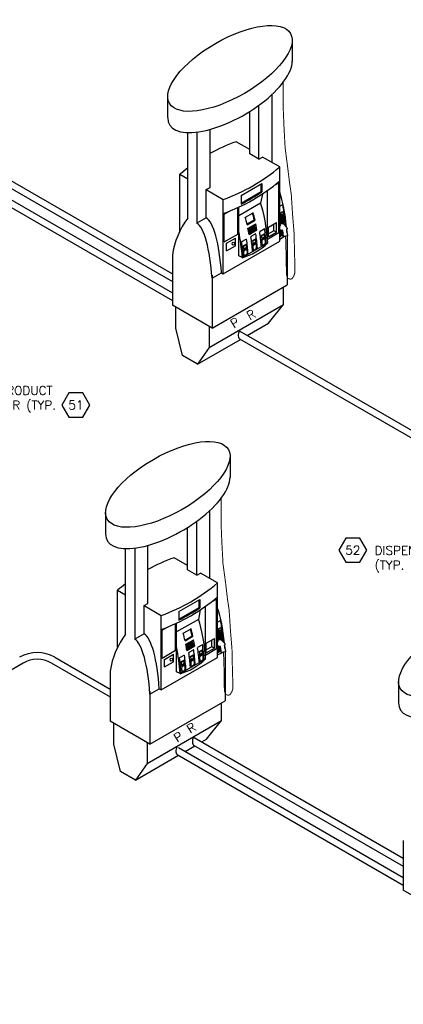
# Model space of a CAD drawing. Extents: x -19547 to -11561, y 2096 to 5601.
# Tile 166 of 168: x -12689 to -12296, y 3171 to 4180. Entities that reach past the tile are written whole.
import ezdxf
from ezdxf.enums import TextEntityAlignment as Align

# ---------------------------------------------------------------- set-up
doc = ezdxf.new("R2010")
doc.units = 0
doc.header["$MEASUREMENT"] = 0
doc.header["$PDSIZE"] = 1
doc.layers.get('0').update_dxf_attribs({"linetype": 'CONTINUOUS'})
for name, color, linetype in [('DISPENSER', 3, 'CONTINUOUS'), ('PIPING-PRODUCT-PREMIUM', 5, 'CONTINUOUS'), ('PIPING-PRODUCT-REGULAR', 4, 'CONTINUOUS'), ('TEXT', 3, 'CONTINUOUS')]:
    doc.layers.add(name, color=color, linetype=linetype)
doc.styles.add('SIMPLEX', font='simplex')

# ---------------------------------------------------------------- blocks, each defined once
blk = doc.blocks.new('HEX')
at = {"color": 3}
blk.add_lwpolyline([(-0.0577, 0.1), (-0.1155, 0), (-0.0577, -0.1), (0.0577, -0.1), (0.1155, 0), (0.0577, 0.1)], close=True, dxfattribs=at)
at = {"color": 3, "style": 'SIMPLEX'}
blk.add_attdef('D#', text='', height=0.08, dxfattribs=at).set_placement((0, 0), align=Align.MIDDLE)

msp = doc.modelspace()

# ---------------------------------------------------------------- linework, layer by layer
at = {"layer": 'DISPENSER'}
for p, q in [((-12410.2, 4158.8), (-12410.2, 4136.7)), ((-12537.7, 4101.1), (-12537.7, 4079.4)), ((-12430.8, 4033.5), (-12430.8, 4103.1)), ((-12453.6, 4042.2), (-12453.6, 4085.8)), ((-12444.2, 4036.8), (-12444.2, 4092.1)), ((-12494.3, 4007.9), (-12494.3, 4067.3)), ((-12517.1, 3976.5), (-12517.1, 4064.1)), ((-12507.7, 4064.6), (-12507.7, 3971.1)), ((-12453.6, 4046.7), (-12467.4, 4054.7)), ((-12444.2, 4036.8), (-12453.6, 4042.2)), ((-12444.2, 4036.8), (-12440.4, 4039)), ((-12422.9, 4028.9), (-12440.4, 4039)), ((-12422.9, 3952.7), (-12422.9, 4028.9)), ((-12525.3, 4021.3), (-12517.1, 4016.5)), ((-12525.3, 3963.1), (-12525.3, 4021.3)), ((-12498.2, 4005.6), (-12494.3, 4007.9)), ((-12498.2, 3976.6), (-12498.2, 4005.6)), ((-12498.2, 4005.6), (-12480.7, 3995.5)), ((-12480.7, 3919.3), (-12480.7, 3995.5)), ((-12440.7, 4001.1), (-12442.5, 3991.6)), ((-12435.4, 3954.9), (-12435.4, 4004.7)), ((-12442.5, 3991.6), (-12464.9, 3978.6)), ((-12464.9, 3937.9), (-12464.9, 3987.6)), ((-12498.2, 3976.6), (-12507.7, 3971.1)), ((-12451.3, 3953.2), (-12447.2, 3955.5)), ((-12442.3, 3958.4), (-12438.2, 3960.7)), ((-12441.9, 3954.6), (-12437.8, 3956.9)), ((-12415.3, 3958.2), (-12415.3, 3908.1)), ((-12480.7, 3919.3), (-12422.9, 3952.7)), ((-12461.3, 3935.9), (-12435.1, 3951)), ((-12460.8, 3947.7), (-12456.7, 3950)), ((-12460.4, 3943.9), (-12456.3, 3946.2)), ((-12450.9, 3949.4), (-12446.8, 3951.7)), ((-12532.8, 3938.4), (-12532.8, 3887.1)), ((-12461.3, 3935.9), (-12464.9, 3937.9)), ((-12492.2, 3914.9), (-12482.7, 3920.4)), ((-12492.2, 3918), (-12492.2, 3863.7)), ((-12482.7, 3920.4), (-12480.7, 3919.3)), ((-12492.2, 3863.7), (-12415.3, 3908.1)), ((-12492.2, 3863.7), (-12532.8, 3887.1)), ((-12473.8, 3732.6), (-12473.8, 3710.5)), ((-12601.3, 3674.9), (-12601.3, 3653.1)), ((-12494.4, 3607.3), (-12494.4, 3676.9)), ((-12507.8, 3610.6), (-12507.8, 3665.9)), ((-12517.2, 3616), (-12517.2, 3659.6)), ((-12580.7, 3550.3), (-12580.7, 3637.8)), ((-12571.3, 3638.4), (-12571.3, 3544.9)), ((-12557.9, 3581.7), (-12557.9, 3641.1)), ((-12517.2, 3620.4), (-12531, 3628.4)), ((-12507.8, 3610.6), (-12517.2, 3616)), ((-12507.8, 3610.6), (-12504, 3612.8)), ((-12486.5, 3602.7), (-12504, 3612.8)), ((-12486.5, 3526.4), (-12486.5, 3602.7)), ((-12588.9, 3595.1), (-12580.7, 3590.3)), ((-12588.9, 3536.8), (-12588.9, 3595.1)), ((-12561.8, 3579.4), (-12557.9, 3581.7)), ((-12561.8, 3550.4), (-12561.8, 3579.4)), ((-12561.8, 3579.4), (-12544.3, 3569.3)), ((-12504.3, 3574.9), (-12506.1, 3565.3)), ((-12499, 3528.7), (-12499, 3578.5)), ((-12544.3, 3493.1), (-12544.3, 3569.3)), ((-12506.1, 3565.3), (-12528.5, 3552.4)), ((-12528.5, 3511.7), (-12528.5, 3561.4)), ((-12561.8, 3550.4), (-12571.3, 3544.9)), ((-12505.9, 3532.1), (-12501.8, 3534.5)), ((-12478.9, 3531.9), (-12478.9, 3481.8)), ((-12544.3, 3493.1), (-12486.5, 3526.4)), ((-12524.9, 3509.7), (-12498.7, 3524.8)), ((-12524.4, 3521.5), (-12520.3, 3523.8)), ((-12514.9, 3526.9), (-12510.8, 3529.3)), ((-12514.5, 3523.2), (-12510.4, 3525.5)), ((-12505.5, 3528.4), (-12501.4, 3530.7)), ((-12596.4, 3512.1), (-12596.4, 3460.9)), ((-12524.9, 3509.7), (-12528.5, 3511.7)), ((-12524, 3517.7), (-12519.9, 3520)), ((-12301.3, 3501.7), (-12301.3, 3479.9)), ((-12555.8, 3488.7), (-12546.3, 3494.2)), ((-12555.8, 3491.8), (-12555.8, 3437.4)), ((-12546.3, 3494.2), (-12544.3, 3493.1)), ((-12555.8, 3437.4), (-12478.9, 3481.8)), ((-12555.8, 3437.4), (-12596.4, 3460.9)), ((-12296.4, 3338.9), (-12296.4, 3287.7)), ((-12255.8, 3264.2), (-12296.4, 3287.7))]:
    msp.add_line(p, q, dxfattribs=at)
at = {"layer": 'DISPENSER', "color": 2}
for p, q in [((-12462.5, 3999.4), (-12441.1, 4011.8)), ((-12441.1, 4011.8), (-12441.1, 4003.3)), ((-12427.6, 4010.6), (-12423.9, 4012.8)), ((-12423.9, 3961.6), (-12423.9, 4012.8)), ((-12462.5, 3999.4), (-12462.5, 3990.8)), ((-12465.9, 3960), (-12465.9, 3987.2)), ((-12422.9, 3988.8), (-12420.5, 3990.1)), ((-12479.7, 3980.5), (-12474.9, 3983.3)), ((-12479.7, 3952), (-12479.7, 3980.5)), ((-12458.1, 3977.3), (-12450.1, 3981.9)), ((-12422.9, 3981.3), (-12419.6, 3983.2)), ((-12456.2, 3969.6), (-12448.2, 3974.2)), ((-12443.1, 3963), (-12438.7, 3965.5)), ((-12434.5, 3967.2), (-12426.1, 3972)), ((-12434.5, 3957.1), (-12434.5, 3967.2)), ((-12426.1, 3961.9), (-12426.1, 3972)), ((-12479.7, 3952), (-12465.9, 3960)), ((-12477.3, 3950.6), (-12468.2, 3955.8)), ((-12468.2, 3948.1), (-12468.2, 3955.8)), ((-12454.3, 3959.7), (-12446.3, 3964.3)), ((-12452.1, 3957.8), (-12447.7, 3960.3)), ((-12435.4, 3954.9), (-12423.9, 3961.6)), ((-12434.5, 3957.1), (-12426.1, 3961.9)), ((-12422.9, 3957.3), (-12421.7, 3958)), ((-12422.9, 3955), (-12418.1, 3957.8)), ((-12477.3, 3942.8), (-12477.3, 3950.6)), ((-12477.3, 3942.8), (-12468.2, 3948.1)), ((-12450.4, 3942.5), (-12446, 3945)), ((-12441.4, 3947.7), (-12437, 3950.2)), ((-12459.9, 3937), (-12455.5, 3939.5)), ((-12418.9, 3888), (-12418.9, 3906)), ((-12495.2, 3844), (-12418.9, 3888)), ((-12526.1, 3573.2), (-12504.7, 3585.5)), ((-12504.7, 3585.5), (-12504.7, 3577)), ((-12491.2, 3584.4), (-12487.5, 3586.5)), ((-12487.5, 3535.4), (-12487.5, 3586.5)), ((-12526.1, 3573.2), (-12526.1, 3564.5)), ((-12486.5, 3562.6), (-12484.1, 3563.9)), ((-12543.3, 3554.3), (-12538.5, 3557.1)), ((-12543.3, 3525.7), (-12543.3, 3554.3)), ((-12529.5, 3533.7), (-12529.5, 3560.9)), ((-12521.7, 3551.1), (-12513.7, 3555.7)), ((-12486.5, 3555.1), (-12483.1, 3557)), ((-12519.8, 3543.3), (-12511.8, 3548)), ((-12498.1, 3541), (-12489.7, 3545.8)), ((-12498.1, 3530.9), (-12498.1, 3541)), ((-12489.7, 3535.7), (-12489.7, 3545.8)), ((-12543.3, 3525.7), (-12529.5, 3533.7)), ((-12517.9, 3533.5), (-12509.9, 3538.1)), ((-12515.7, 3531.6), (-12511.3, 3534.1)), ((-12506.7, 3536.8), (-12502.3, 3539.3)), ((-12499, 3528.7), (-12487.5, 3535.4)), ((-12498.1, 3530.9), (-12489.7, 3535.7)), ((-12486.5, 3531.1), (-12485.3, 3531.7)), ((-12486.5, 3528.8), (-12481.6, 3531.5)), ((-12540.9, 3524.3), (-12531.8, 3529.6)), ((-12540.9, 3516.6), (-12540.9, 3524.3)), ((-12540.9, 3516.6), (-12531.8, 3521.9)), ((-12531.8, 3521.9), (-12531.8, 3529.6)), ((-12505, 3521.5), (-12500.6, 3524)), ((-12523.5, 3510.8), (-12519.1, 3513.3)), ((-12514, 3516.3), (-12509.6, 3518.8)), ((-12482.5, 3461.8), (-12482.5, 3479.8)), ((-12558.8, 3417.8), (-12482.5, 3461.8)), ((-12498, 3442.5), (-12482.5, 3461.8)), ((-12502.8, 3439.7), (-12498, 3442.5))]:
    msp.add_line(p, q, dxfattribs=at)
at = {"layer": 'DISPENSER', "color": 7}
for p, q in [((-12441.9, 4003.7), (-12441.9, 4011.3)), ((-12462.5, 3991.8), (-12441.9, 4003.7)), ((-12441.1, 4003.3), (-12441.9, 4003.7)), ((-12456.3, 3970.4), (-12449, 3974.6)), ((-12448.2, 3974.2), (-12449, 3974.6)), ((-12420.3, 3980.1), (-12422.9, 3979.7)), ((-12420.8, 3979.4), (-12422.9, 3979.1)), ((-12420.2, 3979), (-12422.9, 3978.6)), ((-12420.7, 3978.3), (-12422.9, 3978)), ((-12420, 3977.9), (-12422.9, 3977.5)), ((-12420.5, 3977.2), (-12422.9, 3976.8)), ((-12419.9, 3976.8), (-12422.9, 3976.3)), ((-12420.3, 3976), (-12422.9, 3975.7)), ((-12419.7, 3975.6), (-12422.9, 3975.2)), ((-12420.2, 3974.9), (-12422.8, 3974.5)), ((-12455.3, 3965.9), (-12453.9, 3966.7)), ((-12455, 3964.3), (-12452, 3966.1)), ((-12455, 3964.6), (-12453.7, 3965.4)), ((-12453.7, 3966.8), (-12452.3, 3967.6)), ((-12453.4, 3965.5), (-12452.1, 3966.3)), ((-12453.2, 3964), (-12451.8, 3964.7)), ((-12453.1, 3963.7), (-12451.7, 3964.5)), ((-12452.1, 3967.8), (-12450.7, 3968.6)), ((-12451.8, 3966.4), (-12450.5, 3967.2)), ((-12451.8, 3966.2), (-12450.4, 3967)), ((-12451.6, 3964.9), (-12450.2, 3965.7)), ((-12451.5, 3964.6), (-12450.1, 3965.4)), ((-12450.5, 3968.7), (-12449.1, 3969.5)), ((-12450.2, 3967.4), (-12448.9, 3968.2)), ((-12450.2, 3967.1), (-12448.8, 3967.9)), ((-12450, 3965.8), (-12448.6, 3966.6)), ((-12449.9, 3965.5), (-12448.5, 3966.3)), ((-12449.7, 3964.2), (-12448.3, 3965)), ((-12449.6, 3964), (-12448.3, 3964.8)), ((-12448.9, 3969.6), (-12447.5, 3970.4)), ((-12448.4, 3966.7), (-12447, 3967.5)), ((-12448.3, 3966.5), (-12446.9, 3967.3)), ((-12448.1, 3965.1), (-12446.7, 3965.9)), ((-12448, 3964.9), (-12446.7, 3965.7)), ((-12428.9, 3963.5), (-12428.9, 3970.4)), ((-12419.5, 3974.5), (-12422.9, 3974)), ((-12419.4, 3973.4), (-12422.9, 3972.9)), ((-12419.2, 3972.3), (-12422.9, 3971.7)), ((-12420, 3973.8), (-12422.6, 3973.4)), ((-12419.8, 3972.7), (-12422.5, 3972.3)), ((-12454.8, 3963), (-12453.4, 3963.8)), ((-12454.7, 3962.8), (-12453.3, 3963.6)), ((-12454.5, 3961.5), (-12453.1, 3962.2)), ((-12454.4, 3961.2), (-12453.1, 3962)), ((-12454.2, 3959.9), (-12452.9, 3960.7)), ((-12452.9, 3962.4), (-12451.5, 3963.2)), ((-12452.8, 3962.1), (-12451.5, 3962.9)), ((-12452.6, 3960.8), (-12451.3, 3961.6)), ((-12451.3, 3963.3), (-12449.9, 3964.1)), ((-12451.2, 3963), (-12449.9, 3963.8)), ((-12451, 3961.7), (-12449.7, 3962.5)), ((-12449.4, 3962.6), (-12448.1, 3963.4)), ((-12447.8, 3963.6), (-12446.5, 3964.4)), ((-12428.9, 3963.5), (-12434.5, 3960.3)), ((-12426.1, 3961.9), (-12428.9, 3963.5)), ((-12505.5, 3577.5), (-12505.5, 3585.1)), ((-12526.1, 3565.6), (-12505.5, 3577.5)), ((-12504.7, 3577), (-12505.5, 3577.5)), ((-12483.9, 3553.9), (-12486.5, 3553.5)), ((-12484.4, 3553.2), (-12486.5, 3552.9)), ((-12483.8, 3552.8), (-12486.5, 3552.4)), ((-12484.3, 3552.1), (-12486.5, 3551.7)), ((-12483.6, 3551.7), (-12486.5, 3551.2)), ((-12484.1, 3550.9), (-12486.5, 3550.6)), ((-12519.9, 3544.1), (-12512.6, 3548.4)), ((-12517.3, 3540.6), (-12515.9, 3541.4)), ((-12515.7, 3541.5), (-12514.3, 3542.3)), ((-12515.4, 3540.2), (-12514.1, 3541)), ((-12514.1, 3542.5), (-12512.7, 3543.3)), ((-12513.8, 3541.2), (-12512.5, 3541.9)), ((-12513.8, 3540.9), (-12512.4, 3541.7)), ((-12511.8, 3548), (-12512.6, 3548.4)), ((-12512.5, 3543.4), (-12511.1, 3544.2)), ((-12512, 3540.5), (-12510.6, 3541.3)), ((-12511.9, 3540.2), (-12510.5, 3541)), ((-12492.5, 3537.3), (-12492.5, 3544.2)), ((-12483.4, 3550.5), (-12486.5, 3550.1)), ((-12483.9, 3549.8), (-12486.5, 3549.5)), ((-12483.3, 3549.4), (-12486.5, 3549)), ((-12483.1, 3548.3), (-12486.5, 3547.8)), ((-12483, 3547.2), (-12486.5, 3546.7)), ((-12482.8, 3546.1), (-12486.5, 3545.5)), ((-12483.8, 3548.7), (-12486.4, 3548.3)), ((-12483.6, 3547.6), (-12486.2, 3547.2)), ((-12483.4, 3546.5), (-12486.1, 3546.1)), ((-12518.9, 3539.7), (-12517.5, 3540.5)), ((-12518.6, 3538.1), (-12515.6, 3539.8)), ((-12518.6, 3538.4), (-12517.3, 3539.2)), ((-12518.4, 3536.8), (-12517, 3537.6)), ((-12518.3, 3536.5), (-12516.9, 3537.3)), ((-12518.1, 3535.2), (-12516.7, 3536)), ((-12518, 3535), (-12516.7, 3535.8)), ((-12517.8, 3533.7), (-12516.5, 3534.4)), ((-12517, 3539.3), (-12515.7, 3540.1)), ((-12516.8, 3537.7), (-12515.4, 3538.5)), ((-12516.7, 3537.5), (-12515.3, 3538.3)), ((-12516.5, 3536.2), (-12515.1, 3537)), ((-12516.4, 3535.9), (-12515.1, 3536.7)), ((-12516.2, 3534.6), (-12514.9, 3535.4)), ((-12515.4, 3540), (-12514, 3540.8)), ((-12515.2, 3538.7), (-12513.8, 3539.4)), ((-12515.1, 3538.4), (-12513.7, 3539.2)), ((-12514.9, 3537.1), (-12513.5, 3537.9)), ((-12514.8, 3536.8), (-12513.5, 3537.6)), ((-12514.6, 3535.5), (-12513.3, 3536.3)), ((-12513.6, 3539.6), (-12512.2, 3540.4)), ((-12513.5, 3539.3), (-12512.1, 3540.1)), ((-12513.3, 3538), (-12511.9, 3538.8)), ((-12513.2, 3537.7), (-12511.9, 3538.5)), ((-12513, 3536.4), (-12511.7, 3537.2)), ((-12511.7, 3538.9), (-12510.3, 3539.7)), ((-12511.6, 3538.7), (-12510.3, 3539.5)), ((-12511.4, 3537.4), (-12510.1, 3538.1)), ((-12492.5, 3537.3), (-12498.1, 3534.1)), ((-12489.7, 3535.7), (-12492.5, 3537.3))]:
    msp.add_line(p, q, dxfattribs=at)
at = {"layer": 'DISPENSER', "color": 1}
for p, q in [((-12421, 3980.5), (-12422.9, 3980.2)), ((-12421, 3980.5), (-12422.9, 3980.2)), ((-12422.9, 3974.6), (-12422.8, 3974.5)), ((-12422.1, 3981.8), (-12421.9, 3980.4)), ((-12421, 3980.5), (-12420.3, 3980.1)), ((-12420.3, 3980.1), (-12420.8, 3979.4)), ((-12420.8, 3979.4), (-12420.2, 3979)), ((-12420.2, 3979), (-12420.7, 3978.3)), ((-12420.7, 3978.3), (-12420, 3977.9)), ((-12420, 3977.9), (-12420.5, 3977.2)), ((-12420.5, 3977.2), (-12419.9, 3976.8)), ((-12419.9, 3976.8), (-12420.3, 3976)), ((-12420.3, 3976), (-12419.7, 3975.6)), ((-12419.7, 3975.6), (-12420.2, 3974.9)), ((-12420.2, 3974.9), (-12419.5, 3974.5)), ((-12422.8, 3974.5), (-12422.9, 3974.5)), ((-12422.9, 3973.6), (-12422.6, 3973.4)), ((-12422.6, 3973.4), (-12422.9, 3973.2)), ((-12422.9, 3972.6), (-12422.5, 3972.3)), ((-12422.5, 3972.3), (-12422.9, 3971.9)), ((-12422.9, 3971.6), (-12422.3, 3971.2)), ((-12419.7, 3971.6), (-12422.3, 3971.2)), ((-12422.3, 3971.2), (-12422.2, 3970.6)), ((-12419.5, 3974.5), (-12420, 3973.8)), ((-12420, 3973.8), (-12419.4, 3973.4)), ((-12419.4, 3973.4), (-12419.8, 3972.7)), ((-12419.8, 3972.7), (-12419.2, 3972.3)), ((-12419.2, 3972.3), (-12419.7, 3971.6)), ((-12419.7, 3971.6), (-12419.6, 3971)), ((-12484.6, 3554.3), (-12486.5, 3554)), ((-12484.6, 3554.3), (-12486.5, 3554)), ((-12485.7, 3555.5), (-12485.5, 3554.2)), ((-12484.6, 3554.3), (-12483.9, 3553.9)), ((-12483.9, 3553.9), (-12484.4, 3553.2)), ((-12484.4, 3553.2), (-12483.8, 3552.8)), ((-12483.8, 3552.8), (-12484.3, 3552.1)), ((-12484.3, 3552.1), (-12483.6, 3551.7)), ((-12483.6, 3551.7), (-12484.1, 3550.9)), ((-12484.1, 3550.9), (-12483.4, 3550.5)), ((-12486.5, 3548.4), (-12486.4, 3548.3)), ((-12486.4, 3548.3), (-12486.5, 3548.2)), ((-12486.5, 3547.4), (-12486.2, 3547.2)), ((-12486.2, 3547.2), (-12486.5, 3546.9)), ((-12486.5, 3546.4), (-12486.1, 3546.1)), ((-12486.1, 3546.1), (-12486.5, 3545.6)), ((-12486.5, 3545.4), (-12485.9, 3545)), ((-12483.3, 3545.4), (-12485.9, 3545)), ((-12485.9, 3545), (-12485.8, 3544.4)), ((-12483.4, 3550.5), (-12483.9, 3549.8)), ((-12483.9, 3549.8), (-12483.3, 3549.4)), ((-12483.3, 3549.4), (-12483.8, 3548.7)), ((-12483.8, 3548.7), (-12483.1, 3548.3)), ((-12483.1, 3548.3), (-12483.6, 3547.6)), ((-12483.6, 3547.6), (-12483, 3547.2)), ((-12483, 3547.2), (-12483.4, 3546.5)), ((-12483.4, 3546.5), (-12482.8, 3546.1)), ((-12482.8, 3546.1), (-12483.3, 3545.4)), ((-12483.3, 3545.4), (-12483.2, 3544.8))]:
    msp.add_line(p, q, dxfattribs=at)
at = {"layer": 'DISPENSER', "const_width": 1}
for points in [[(-12419.4, 4115.6), (-12419.4, 4090.5), (-12418.6, 4071), (-12417.4, 4048.5), (-12414.9, 4029.3), (-12412.8, 4012.2), (-12411.1, 4001), (-12409.8, 3980.5), (-12408.2, 3960.9), (-12407.8, 3942.2), (-12407.3, 3924.7), (-12407.4, 3920.3), (-12408.5, 3917), (-12410.4, 3914.2), (-12412.2, 3913.8), (-12414.6, 3914.6), (-12415.9, 3918.1), (-12416.1, 3922.8), (-12416.2, 3928.5), (-12416.3, 3933.5), (-12416.3, 3939.5), (-12416.5, 3943.6), (-12416.6, 3947.8), (-12416.7, 3952.8), (-12417, 3957.9)], [(-12483, 3689.4), (-12483, 3664.3), (-12482.2, 3644.7), (-12481, 3622.2), (-12478.4, 3603.1), (-12476.4, 3586), (-12474.7, 3574.7), (-12473.4, 3554.3), (-12471.8, 3534.7), (-12471.4, 3516), (-12470.9, 3498.5), (-12471, 3494), (-12472.1, 3490.8), (-12474, 3488), (-12475.8, 3487.6), (-12478.2, 3488.4), (-12479.5, 3491.9), (-12479.7, 3496.6), (-12479.8, 3502.3), (-12479.9, 3507.3), (-12479.9, 3513.3), (-12480, 3517.3), (-12480.2, 3521.5), (-12480.3, 3526.6), (-12480.6, 3531.7)]]:
    msp.add_lwpolyline(points, dxfattribs=at)
at = {"layer": 'DISPENSER', "color": 2}
for points in [[(-12455.4, 3966), (-12447.4, 3970.6)], [(-12495.2, 3865.4), (-12495.2, 3844), (-12507.1, 3826.8), (-12522.5, 3835.7), (-12529.2, 3863.6), (-12529.2, 3885)], [(-12456.1, 3856.2), (-12434.4, 3868.7), (-12418.9, 3888)], [(-12507.1, 3826.8), (-12463, 3852.2)], [(-12519, 3539.8), (-12511, 3544.4)], [(-12558.8, 3439.1), (-12558.8, 3417.8), (-12570.7, 3400.6), (-12586.1, 3409.5), (-12592.8, 3437.4), (-12592.8, 3458.8)], [(-12519.7, 3430), (-12509.7, 3435.8)], [(-12570.7, 3400.6), (-12526.6, 3426)]]:
    msp.add_lwpolyline(points, dxfattribs=at)
at = {"layer": 'DISPENSER', "color": 7}
for points in [[(-12455, 3964.6, 0.001852), (-12455.3, 3965.9)], [(-12453.7, 3965.4, 0.001855), (-12453.9, 3966.7)], [(-12453.4, 3965.5, 0.001852), (-12453.7, 3966.8)], [(-12453.4, 3963.8, 0.001853), (-12453.6, 3965.1)], [(-12453.2, 3964, 0.00185), (-12453.4, 3965.3)], [(-12452.1, 3966.3, 0.001855), (-12452.3, 3967.6)], [(-12451.8, 3966.4, 0.001852), (-12452.1, 3967.8)], [(-12451.8, 3964.7, 0.001853), (-12452, 3966.1)], [(-12451.6, 3964.9, 0.00185), (-12451.8, 3966.2)], [(-12451.5, 3963.2, 0.001852), (-12451.7, 3964.5)], [(-12451.3, 3963.3, 0.001849), (-12451.5, 3964.6)], [(-12450.5, 3967.2, 0.001855), (-12450.7, 3968.6)], [(-12450.2, 3967.4, 0.001852), (-12450.5, 3968.7)], [(-12450.2, 3965.7, 0.001853), (-12450.4, 3967)], [(-12450, 3965.8, 0.00185), (-12450.2, 3967.1)], [(-12449.9, 3964.1, 0.001852), (-12450.1, 3965.4, 0.001852)], [(-12449.7, 3964.2, 0.001849), (-12449.9, 3965.5, 0.001849)], [(-12448.9, 3968.2, 0.001855), (-12449.1, 3969.5)], [(-12448.4, 3966.7, 0.004071), (-12448.9, 3969.6, 0.004071)], [(-12448.6, 3966.6, 0.001853), (-12448.8, 3967.9)], [(-12448.3, 3965, 0.001852), (-12448.5, 3966.3, 0.001852)], [(-12448.1, 3965.1, 0.001849), (-12448.3, 3966.5, 0.001849)], [(-12448.1, 3963.4, 0.001851), (-12448.3, 3964.8, 0.001851)], [(-12447.8, 3963.6, 0.001848), (-12448, 3964.9, 0.001848)], [(-12447, 3967.5), (-12447, 3967.5, 0.004293), (-12447.5, 3970.4)], [(-12446.7, 3965.9), (-12446.7, 3965.9, 0.001822), (-12446.9, 3967.3)], [(-12446.5, 3964.4), (-12446.5, 3964.4, 0.001749), (-12446.7, 3965.7)], [(-12454.8, 3963, 0.00185), (-12455, 3964.3, 0.00185)], [(-12454.5, 3961.5, 0.001849), (-12454.7, 3962.8, 0.001849)], [(-12454.2, 3959.9, 0.001848), (-12454.4, 3961.2)], [(-12453.1, 3962.2, 0.001852), (-12453.3, 3963.6, 0.001852)], [(-12452.9, 3962.4, 0.001849), (-12453.1, 3963.7)], [(-12452.9, 3960.7, 0.001851), (-12453.1, 3962)], [(-12452.6, 3960.8, 0.001848), (-12452.8, 3962.1)], [(-12451.3, 3961.6, 0.001851), (-12451.5, 3962.9)], [(-12451, 3961.7, 0.001848), (-12451.2, 3963)], [(-12449.7, 3962.5, 0.001851), (-12449.9, 3963.8)], [(-12449.4, 3962.6, 0.001848), (-12449.6, 3964)], [(-12515.7, 3540.1, 0.001855), (-12515.9, 3541.4)], [(-12515.4, 3540.2, 0.001852), (-12515.7, 3541.5)], [(-12514.1, 3541, 0.001855), (-12514.3, 3542.3)], [(-12513.8, 3541.2, 0.001852), (-12514.1, 3542.5)], [(-12513.6, 3539.6, 0.00185), (-12513.8, 3540.9)], [(-12512.5, 3541.9, 0.001855), (-12512.7, 3543.3)], [(-12512, 3540.5, 0.004071), (-12512.5, 3543.4, 0.004071)], [(-12512.2, 3540.4, 0.001853), (-12512.4, 3541.7)], [(-12510.6, 3541.3), (-12510.6, 3541.3, 0.004293), (-12511.1, 3544.2)], [(-12510.3, 3539.7), (-12510.3, 3539.7, 0.001822), (-12510.5, 3541)], [(-12518.6, 3538.4, 0.001852), (-12518.9, 3539.7)], [(-12518.4, 3536.8, 0.00185), (-12518.6, 3538.1, 0.00185)], [(-12518.1, 3535.2, 0.001849), (-12518.3, 3536.5, 0.001849)], [(-12517.8, 3533.7, 0.001848), (-12518, 3535)], [(-12517.3, 3539.2, 0.001855), (-12517.5, 3540.5)], [(-12517, 3539.3, 0.001852), (-12517.3, 3540.6)], [(-12517, 3537.6, 0.001853), (-12517.2, 3538.9)], [(-12516.8, 3537.7, 0.00185), (-12517, 3539)], [(-12516.7, 3536, 0.001852), (-12516.9, 3537.3, 0.001852)], [(-12516.5, 3536.2, 0.001849), (-12516.7, 3537.5)], [(-12516.5, 3534.4, 0.001851), (-12516.7, 3535.8)], [(-12516.2, 3534.6, 0.001848), (-12516.4, 3535.9)], [(-12515.4, 3538.5, 0.001853), (-12515.6, 3539.8)], [(-12515.2, 3538.7, 0.00185), (-12515.4, 3540)], [(-12515.1, 3537, 0.001852), (-12515.3, 3538.3)], [(-12514.9, 3537.1, 0.001849), (-12515.1, 3538.4)], [(-12514.9, 3535.4, 0.001851), (-12515.1, 3536.7)], [(-12514.6, 3535.5, 0.001848), (-12514.8, 3536.8)], [(-12513.8, 3539.4, 0.001853), (-12514, 3540.8)], [(-12513.5, 3537.9, 0.001852), (-12513.7, 3539.2, 0.001852)], [(-12513.3, 3538, 0.001849), (-12513.5, 3539.3, 0.001849)], [(-12513.3, 3536.3, 0.001851), (-12513.5, 3537.6)], [(-12513, 3536.4, 0.001848), (-12513.2, 3537.7)], [(-12511.9, 3538.8, 0.001852), (-12512.1, 3540.1, 0.001852)], [(-12511.7, 3538.9, 0.001849), (-12511.9, 3540.2, 0.001849)], [(-12511.7, 3537.2, 0.001851), (-12511.9, 3538.5, 0.001851)], [(-12511.4, 3537.4, 0.001848), (-12511.6, 3538.7, 0.001848)], [(-12510.1, 3538.1), (-12510.1, 3538.1, 0.001749), (-12510.3, 3539.5)]]:
    msp.add_lwpolyline(points, format="xyb", dxfattribs=at)
at = {"layer": 'DISPENSER'}
for points in [[(-12422.9, 3968.2), (-12422.2, 3969), (-12422.5, 3970.6), (-12419.5, 3971), (-12415.6, 3966.8), (-12415.4, 3965.6), (-12415.9, 3964.6), (-12415, 3958.2), (-12419, 3957.6), (-12419.9, 3963.7), (-12422.9, 3964.5)], [(-12419.1, 3958.3), (-12422, 3957.9), (-12422.9, 3964.1)], [(-12486.5, 3542), (-12485.8, 3542.8), (-12486.1, 3544.4), (-12483.1, 3544.8), (-12479.2, 3540.6), (-12479, 3539.4), (-12479.5, 3538.4), (-12478.6, 3532), (-12482.6, 3531.4), (-12483.5, 3537.5), (-12486.5, 3538.3)], [(-12482.7, 3532.1), (-12485.6, 3531.7), (-12486.5, 3537.8)]]:
    msp.add_lwpolyline(points, dxfattribs=at)
at = {"layer": 'DISPENSER', "color": 2}
for points in [[(-12461.8, 3951.8, -0.305739), (-12461.6, 3952.3), (-12457.2, 3954.9, -0.531751), (-12456.8, 3954.7)], [(-12440.8, 3948.9, 0.441442), (-12440.5, 3948.8), (-12438, 3950.2, 0.191447), (-12437.8, 3950.5, 0.189181), (-12438.2, 3955, 0.433762), (-12438.5, 3955.1), (-12441, 3953.7, 0.195171), (-12441.2, 3953.4, 0.178806), (-12440.8, 3948.9)], [(-12459.3, 3938.2, 0.441442), (-12459, 3938.1), (-12456.5, 3939.5, 0.191447), (-12456.3, 3939.8, 0.189181), (-12456.7, 3944.3, 0.433762), (-12457, 3944.4), (-12459.5, 3943, 0.195171), (-12459.7, 3942.7, 0.178806), (-12459.3, 3938.2)], [(-12449.8, 3943.7, 0.441442), (-12449.5, 3943.6), (-12447, 3945, 0.191447), (-12446.8, 3945.3, 0.189181), (-12447.2, 3949.8, 0.433762), (-12447.5, 3949.9), (-12450, 3948.5, 0.195171), (-12450.2, 3948.2, 0.178806), (-12449.8, 3943.7)], [(-12525.4, 3525.6, -0.305739), (-12525.2, 3526.1), (-12520.8, 3528.6, -0.531751), (-12520.4, 3528.5)], [(-12513.4, 3517.5, 0.441442), (-12513.1, 3517.3), (-12510.6, 3518.8, 0.191447), (-12510.4, 3519.1, 0.189181), (-12510.8, 3523.6, 0.433762), (-12511.1, 3523.7), (-12513.6, 3522.3, 0.195171), (-12513.8, 3522, 0.178806), (-12513.4, 3517.5)], [(-12504.4, 3522.6, 0.441442), (-12504.1, 3522.5), (-12501.6, 3524, 0.191447), (-12501.4, 3524.3, 0.189181), (-12501.8, 3528.8, 0.433762), (-12502.1, 3528.9), (-12504.6, 3527.4, 0.195171), (-12504.8, 3527.2, 0.178806), (-12504.4, 3522.6)], [(-12522.9, 3512, 0.441442), (-12522.6, 3511.9), (-12520.1, 3513.3, 0.191447), (-12519.9, 3513.6, 0.189181), (-12520.3, 3518.1, 0.433762), (-12520.6, 3518.2), (-12523.1, 3516.8, 0.195171), (-12523.3, 3516.5, 0.178806), (-12522.9, 3512)]]:
    msp.add_lwpolyline(points, format="xyb", dxfattribs=at)
at = {"layer": 'DISPENSER', "color": 1}
for points in [[(-12441.6, 3957.7, -0.001985), (-12441.4, 3955.9), (-12441.4, 3955.9, 0.543613), (-12441, 3955.7), (-12438.8, 3957, 0.297132), (-12438.5, 3957.5), (-12438.5, 3957.5, 0.002001), (-12438.7, 3959.3, 0.539267), (-12439.1, 3959.5), (-12441.3, 3958.2, 0.297833)], [(-12460.1, 3947.1, -0.001985), (-12459.9, 3945.2), (-12459.9, 3945.2, 0.543613), (-12459.5, 3945), (-12457.3, 3946.3, 0.297132), (-12457, 3946.8), (-12457, 3946.8, 0.002001), (-12457.2, 3948.6, 0.539267), (-12457.6, 3948.8), (-12459.8, 3947.5, 0.297833)], [(-12450.6, 3952.5, -0.001985), (-12450.4, 3950.7), (-12450.4, 3950.7, 0.543613), (-12450, 3950.5), (-12447.8, 3951.8, 0.297132), (-12447.5, 3952.3), (-12447.5, 3952.3, 0.002001), (-12447.7, 3954.1, 0.539267), (-12448.1, 3954.3), (-12450.3, 3953, 0.297833)], [(-12505.2, 3531.5, -0.001985), (-12505, 3529.7), (-12505, 3529.7, 0.543613), (-12504.6, 3529.5), (-12502.4, 3530.8, 0.297132), (-12502.1, 3531.2), (-12502.1, 3531.2, 0.002001), (-12502.3, 3533.1, 0.539267), (-12502.7, 3533.3), (-12504.9, 3532, 0.297833)], [(-12523.7, 3520.8, -0.001985), (-12523.5, 3519), (-12523.5, 3519, 0.543613), (-12523.1, 3518.8), (-12520.9, 3520.1, 0.297132), (-12520.6, 3520.6), (-12520.6, 3520.6, 0.002001), (-12520.8, 3522.4, 0.539267), (-12521.2, 3522.6), (-12523.4, 3521.3, 0.297833)], [(-12514.2, 3526.3, -0.001985), (-12514, 3524.5), (-12514, 3524.5, 0.543613), (-12513.6, 3524.3), (-12511.4, 3525.6, 0.297132), (-12511.1, 3526.1), (-12511.1, 3526.1, 0.002001), (-12511.3, 3527.9, 0.539267), (-12511.7, 3528.1), (-12513.9, 3526.8, 0.297833)]]:
    msp.add_lwpolyline(points, format="xyb", close=True, dxfattribs=at)
at = {"layer": 'DISPENSER'}
for points in [[(-12419.3, 3959.4), (-12420.5, 3959, -0.46232), (-12421.5, 3959.6), (-12422.1, 3964.3)], [(-12422.1, 3963.8), (-12421, 3963.2, -0.226401), (-12420.9, 3962.5), (-12421.4, 3959.5)], [(-12421.8, 3964.2), (-12420.7, 3963.6, -0.243692), (-12420.4, 3962.4), (-12421, 3959)], [(-12482.9, 3533.2), (-12484.1, 3532.8, -0.46232), (-12485.1, 3533.4), (-12485.7, 3538.1)], [(-12485.7, 3537.6), (-12484.6, 3537, -0.226401), (-12484.5, 3536.3), (-12485, 3533.3)], [(-12485.4, 3538), (-12484.3, 3537.3, -0.243692), (-12484, 3536.2), (-12484.6, 3532.8)]]:
    msp.add_lwpolyline(points, format="xyb", dxfattribs=at)
for centre, radius, start, end in [((-12404.5, 3878.8), 186.8, 109.7038, 118.7516), ((-12404.5, 3878.8), 186.8, 127.0696, 130.2962), ((-12543.7, 4171.4), 186.8, 289.7038, 310.2962), ((-12543.7, 4157), 186.8, 289.7038, 310.2962), ((-12451.3, 3927), 82.3, 143.0509, 172.0774), ((-12478.1, 3995.1), 61.6, 285.799, 314.201), ((-12468.1, 3452.6), 186.8, 109.7038, 118.7516), ((-12468.1, 3452.6), 186.8, 127.0696, 130.2962), ((-12607.3, 3745.2), 186.8, 289.7038, 310.2962), ((-12607.3, 3730.8), 186.8, 289.7038, 310.2962), ((-12514.9, 3500.8), 82.3, 143.0509, 172.0774), ((-12541.7, 3568.9), 61.6, 285.799, 314.201)]:
    msp.add_arc(centre, radius, start, end, dxfattribs=at)
at = {"layer": 'DISPENSER', "color": 2}
for centre, radius, start, end in [((-12545.6, 4158.1), 186.8, 296.4081, 304.0252), ((-12420.3, 3989.7), 0.5, 12.0587, 120), ((-12438.6, 3965.3), 0.25, 7.9925, 120), ((-12419.8, 3970.8), 2, 324.0662, 6.3253), ((-12451.8, 3957.4), 0.5, 120, 188.0017), ((-12447.6, 3960.1), 0.25, 7.9925, 120), ((-12442.8, 3962.6), 0.5, 120, 188.0017), ((-12446.3, 3945.4), 0.5, 300, 4.3611), ((-12441.5, 3947.9), 0.25, 184.3797, 300), ((-12437.3, 3950.6), 0.5, 300, 4.3611), ((-12460, 3937.2), 0.25, 184.3797, 300), ((-12455.8, 3940), 0.5, 300, 4.3611), ((-12450.5, 3942.7), 0.25, 184.3797, 300), ((-12609.2, 3731.9), 186.8, 296.4081, 304.0252), ((-12483.9, 3563.5), 0.5, 12.0587, 120), ((-12483.4, 3544.6), 2, 324.0662, 6.3253), ((-12515.4, 3531.2), 0.5, 120, 188.0017), ((-12511.2, 3533.9), 0.25, 7.9925, 120), ((-12506.4, 3536.4), 0.5, 120, 188.0017), ((-12502.2, 3539.1), 0.25, 7.9925, 120), ((-12505.1, 3521.7), 0.25, 184.3797, 300), ((-12500.9, 3524.4), 0.5, 300, 4.3611), ((-12523.6, 3511), 0.25, 184.3797, 300), ((-12519.4, 3513.7), 0.5, 300, 4.3611), ((-12514.1, 3516.5), 0.25, 184.3797, 300), ((-12509.9, 3519.2), 0.5, 300, 4.3611)]:
    msp.add_arc(centre, radius, start, end, dxfattribs=at)
at = {"layer": 'DISPENSER'}
for centre in [(-12473.9, 4129.8), (-12537.5, 3703.6), (-12237.5, 3530.3)]:
    msp.add_ellipse(centre, major_axis=(-62, -35.8), ratio=0.413103, dxfattribs=at)
for centre, major_axis, ratio, start_param, end_param in [((-12473.9, 4108), (-62, -35.8), 0.413103, 6.043584, 9.196117), ((-12430.9, 3950.9), (-2.1, 65.1), 0.244624, 4.956517, 5.628974), ((-12450.5, 3939.6), (-2.1, 65.1), 0.244624, 4.880239, 5.628974), ((-12498.2, 3912), (-2.1, 65.1), 0.244624, 4.833761, 6.148341), ((-12507.8, 3906.5), (-2.1, 65.1), 0.244624, 4.833761, 6.148341), ((-12430.9, 3950.9), (-2.1, 65.1), 0.244624, 4.871248, 4.921949), ((-12430.9, 3950.9), (-2.1, 65.1), 0.244624, 4.871248, 4.921949), ((-12476.6, 3924.5), (-2.1, 65.1), 0.244624, 4.880239, 5.328056), ((-12537.5, 3681.8), (-62, -35.8), 0.413103, 6.043584, 9.196117), ((-12494.5, 3524.7), (-2.1, 65.1), 0.244624, 4.956517, 5.628974), ((-12514.1, 3513.4), (-2.1, 65.1), 0.244624, 4.880239, 5.628974), ((-12571.4, 3480.3), (-2.1, 65.1), 0.244624, 4.833761, 6.148341), ((-12561.8, 3485.8), (-2.1, 65.1), 0.244624, 4.833761, 6.148341), ((-12540.2, 3498.3), (-2.1, 65.1), 0.244624, 4.880239, 5.328056), ((-12494.5, 3524.7), (-2.1, 65.1), 0.244624, 4.871248, 4.921949), ((-12494.5, 3524.7), (-2.1, 65.1), 0.244624, 4.871248, 4.921949), ((-12237.5, 3508.6), (-62, -35.8), 0.413103, 6.043584, 9.196117)]:
    msp.add_ellipse(centre, major_axis=major_axis, ratio=ratio, start_param=start_param, end_param=end_param, dxfattribs=at)
at = {"layer": 'DISPENSER', "color": 2}
for centre, start_param, end_param in [((-12467.6, 3929.8), 5.362633, 5.524395), ((-12459.6, 3934.4), 5.362633, 5.524395), ((-12467.6, 3929.8), 5.182346, 5.294844), ((-12459.6, 3934.4), 5.182346, 5.294844), ((-12452.1, 3938.7), 4.889465, 5.126567), ((-12470.6, 3928), 4.889465, 5.126567), ((-12466.1, 3930.6), 4.890753, 5.127124), ((-12461.1, 3933.5), 4.889465, 5.126567), ((-12457.1, 3935.8), 4.890753, 5.127124), ((-12475.6, 3925.1), 4.890753, 5.127124), ((-12531.2, 3503.5), 5.362633, 5.524395), ((-12523.2, 3508.2), 5.362633, 5.524395), ((-12523.2, 3508.2), 5.182346, 5.294844), ((-12531.2, 3503.5), 5.182346, 5.294844), ((-12529.7, 3504.4), 4.890753, 5.127124), ((-12524.7, 3507.3), 4.889465, 5.126567), ((-12520.7, 3509.6), 4.890753, 5.127124), ((-12515.7, 3512.5), 4.889465, 5.126567), ((-12539.2, 3498.9), 4.890753, 5.127124), ((-12534.2, 3501.8), 4.889465, 5.126567)]:
    msp.add_ellipse(centre, major_axis=(-2.1, 65.1), ratio=0.244624, start_param=start_param, end_param=end_param, dxfattribs=at)
at = {"layer": 'DISPENSER', "color": 7}
for centre in [(-12460.4, 3934.8), (-12524, 3508.6)]:
    msp.add_ellipse(centre, major_axis=(-2.1, 65.1), ratio=0.244624, start_param=5.362633, end_param=5.506849, dxfattribs=at)
at = {"layer": 'DISPENSER', "color": 1}
for centre in [(-12470.5, 3950.2), (-12534, 3524)]:
    msp.add_ellipse(centre, major_axis=(0, 1.67), ratio=0.698745, dxfattribs=at)
at = {"layer": 'DISPENSER', "color": 2}
for points in [[(-12416.5, 3967.8), (-12416.5, 3967.9), (-12416.5, 3968), (-12417.1, 3973.9), (-12417.9, 3979.5), (-12419.1, 3986.4), (-12419.4, 3988.1), (-12419.8, 3989.8)], [(-12480.1, 3541.6), (-12480.1, 3541.7), (-12480.1, 3541.8), (-12480.7, 3547.7), (-12481.5, 3553.3), (-12482.7, 3560.2), (-12483, 3561.9), (-12483.4, 3563.6)]]:
    msp.add_open_spline(points, degree=3, knots=[4.9670864, 4.9670864, 4.9670864, 4.9670864, 4.9724958, 4.9724958, 5.2499643, 5.2499643, 5.346627, 5.346627, 5.346627, 5.346627], dxfattribs=at)
for points in [[(-12417.9, 3971.1), (-12418.3, 3975.3), (-12418.9, 3979.4), (-12419.6, 3983.2)], [(-12481.4, 3544.8), (-12481.9, 3549.1), (-12482.5, 3553.1), (-12483.1, 3557)]]:
    msp.add_open_spline(points, degree=3, dxfattribs=at)
at = {"layer": 'DISPENSER'}
for p in [(-12452.7, 3960.6), (-12451.1, 3961.5), (-12449.5, 3962.4), (-12447.9, 3963.4), (-12516.3, 3534.4), (-12514.7, 3535.3), (-12513.1, 3536.2), (-12511.5, 3537.2)]:
    msp.add_point(p, dxfattribs=at)
at = {"layer": 'PIPING-PRODUCT-PREMIUM'}
for p, q in [((-12748, 4035.6), (-12532.8, 3911.4)), ((-12747.6, 4043.3), (-12532.8, 3919.3)), ((-12657.1, 3520.8, 0), (-12596.4, 3485.8, 0)), ((-12653.2, 3526.5, 0), (-12596.4, 3493.7, 0)), ((-13291.3, 3170.9, 0), (-12685.7, 3520.6, 0)), ((-12510.6, 3444.2), (-12296.4, 3320.5)), ((-12511.1, 3436.5), (-12296.4, 3312.6))]:
    msp.add_line(p, q, dxfattribs=at)
for radius in [36, 29.1]:
    msp.add_arc((-12671.2, 3495.3, 0), radius, 60, 120, dxfattribs=at)
msp.add_ellipse((-12510.6, 3440.3), major_axis=(0, 3.91), ratio=0.45242, start_param=0, end_param=2.887656, dxfattribs=at)
at = {"layer": 'PIPING-PRODUCT-REGULAR'}
for p, q in [((-12764.7, 4025.8), (-12532.8, 3891.9)), ((-12764.3, 4033.5), (-12532.8, 3899.8)), ((-12463.6, 3860.5), (-12195.5, 3705.7, 0)), ((-12464.1, 3852.8), (-12195.5, 3697.8, 0)), ((-12526.7, 3434), (-12296.4, 3301)), ((-12528, 3426.8), (-12296.4, 3293.1))]:
    msp.add_line(p, q, dxfattribs=at)
for centre, major_axis, start_param, end_param in [((-12463.6, 3856.6), (0, -3.91), 3.141593, 6.029248), ((-12527.5, 3430.6), (0, 3.91), 0, 2.887656)]:
    msp.add_ellipse(centre, major_axis=major_axis, ratio=0.45242, start_param=start_param, end_param=end_param, dxfattribs=at)

# ---------------------------------------------------------------- block references
at = {"layer": 'TEXT'}
ref = msp.add_blockref('HEX', (-12631.6, 3784.9), dxfattribs=dict(at, xscale=123.759022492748, yscale=123.759022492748, zscale=123.759022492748))
ref.add_attrib('D#', '51', dxfattribs={"layer": '0', "height": 9, "style": 'SIMPLEX'}).set_placement((-12631.6, 3784.9), align=Align.MIDDLE)
ref = msp.add_blockref('HEX', (-12348.1, 3636.2), dxfattribs=dict(at, xscale=123.759022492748, yscale=123.759022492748, zscale=123.759022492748))
ref.add_attrib('D#', '52', dxfattribs={"layer": '0', "height": 9, "style": 'SIMPLEX'}).set_placement((-12348.1, 3636.2), align=Align.MIDDLE)

# ---------------------------------------------------------------- texts
at = {"layer": 'DISPENSER', "style": 'SIMPLEX'}
for s, p in [('P', (-12470, 3863.3)), ('R', (-12453.4, 3871.5)), ('R', (-12514.6, 3448.1)), ('P', (-12528, 3438.9))]:
    msp.add_text(s, height=9, rotation=30.8698, dxfattribs=at).set_placement(p)
at = {"layer": 'TEXT', "char_height": 9, "attachment_point": 1, "style": 'SIMPLEX'}
for s, insert, width in [('\\pt153;THREE PRODUCT DISPENSER (TYP. OF 8)', (-12754.6, 3804.3), 111.824), ('\\pt153;DISPENSER SUMP (TYP. OF 8)', (-12325.8, 3640.4), 119.17)]:
    msp.add_mtext(s, dxfattribs=dict(at, insert=insert, width=width))

doc.saveas('drawing.dxf')
